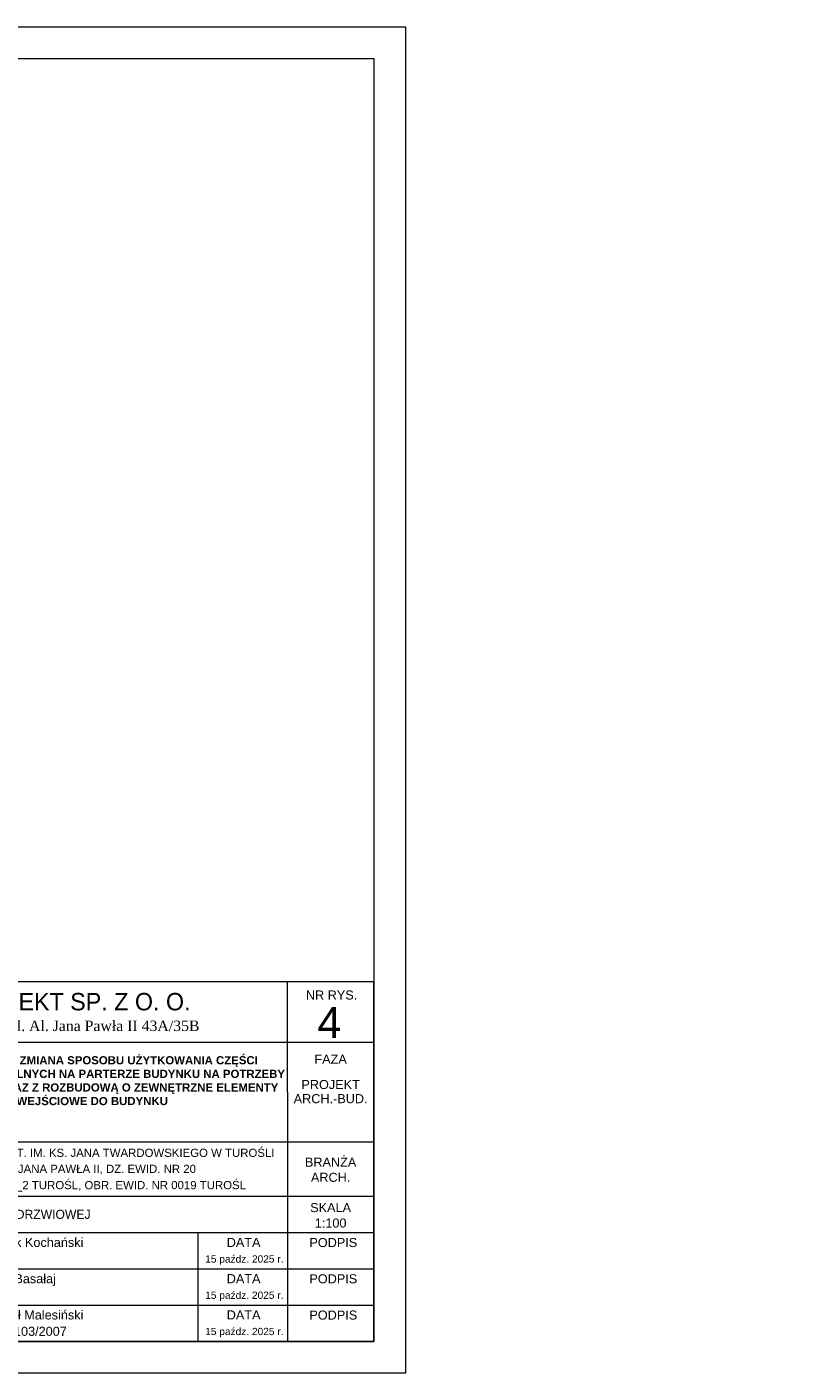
# Model space of a CAD drawing. Header units: millimetres. Extents: x -29624 to 9939, y -6894 to 6495.
# Tile 5 of 243: x -25403 to -23685, y -2314 to 656. Entities that reach past the tile are written whole.
import ezdxf
from ezdxf.enums import TextEntityAlignment as Align

# ---------------------------------------------------------------- set-up
doc = ezdxf.new("R2010")
doc.units = ezdxf.units.MM
doc.header["$MEASUREMENT"] = 0
doc.layers.add('A_opisy', color=81, linetype='Continuous', lineweight=13)
doc.styles.add('st1', font='arial.ttf')
doc.styles.add('STIL16', font='arial.ttf')
doc.styles.add('STIL32', font='times.ttf')
doc.styles.add('STIL32_F', font='framd.ttf')

msp = doc.modelspace()

# ---------------------------------------------------------------- linework, layer by layer
at = {"layer": 'A_opisy'}
for p, q in [((-24828.654, -1694.278), (-24828.654, -1451.033)), ((-25922.274, -1584.278), (-24638.654, -1584.278)), ((-24828.654, -1694.278), (-24828.654, -2244.278)), ((-25922.274, -1804.278), (-24638.654, -1804.278)), ((-25922.274, -1924.278), (-24638.654, -1924.278)), ((-25922.274, -2004.278), (-24638.654, -2004.278)), ((-25026.15, -2004.278), (-25026.15, -2244.278)), ((-25922.274, -2084.278), (-24638.654, -2084.278)), ((-25922.274, -2164.278), (-24638.654, -2164.278))]:
    msp.add_line(p, q, dxfattribs=at)
for points in [[(-28768.654, 655.722), (-24568.654, 655.722), (-24568.654, -2314.278), (-28768.654, -2314.278)], [(-28568.654, 585.722), (-24638.654, 585.722), (-24638.654, -2244.278), (-28568.654, -2244.278)], [(-25922.274, -2244.278), (-24638.654, -2244.278), (-24638.654, -1451.033), (-25922.274, -1451.033)]]:
    msp.add_lwpolyline(points, close=True, dxfattribs=at)

# ---------------------------------------------------------------- texts
for s, height, style, p in [('MJK - PROJEKT SP. Z O. O. ', 38.4, 'STIL32_F', (-25367.834, -1514.034)), ('NR RYS.', 20, 'st1', (-24731.565, -1490.144)), ('4', 68.093, 'st1', (-24736.36, -1574.807)), ('02-464 Warszawa, ul. Al. Jana Pawła II 43A/35B', 23.04, 'STIL32', (-25367.834, -1559.65)), ('DATA', 20, 'st1', (-24925.512, -2035.966)), ('PODPIS', 20, 'st1', (-24727.726, -2036.274)), ('15 paźdz. 2025 r.', 16, 'st1', (-24923.896, -2070.495)), ('DATA', 20, 'st1', (-24925.512, -2115.966)), ('PODPIS', 20, 'st1', (-24727.726, -2116.274)), ('15 paźdz. 2025 r.', 16, 'st1', (-24923.896, -2150.495)), ('DATA', 20, 'st1', (-24925.512, -2195.966)), ('PODPIS', 20, 'st1', (-24727.726, -2196.274)), ('15 paźdz. 2025 r.', 16, 'st1', (-24923.896, -2230.495))]:
    msp.add_text(s, height=height, dxfattribs=dict(at, style=style)).set_placement(p, align=Align.CENTER)
at = {"layer": 'A_opisy', "style": 'st1'}
for s, p in [('FAZA', (-24733.654, -1621.751)), ('PROJEKT', (-24733.654, -1677.633)), ('ARCH.-BUD.', (-24733.654, -1708.822)), ('BRANŻA', (-24733.654, -1848.885)), ('ARCH.', (-24733.654, -1882.331)), ('SKALA', (-24733.654, -1949.169)), ('1:100', (-24733.654, -1983.199))]:
    msp.add_text(s, height=20, dxfattribs=at).set_placement(p, align=Align.MIDDLE_CENTER)
at = {"layer": 'A_opisy'}
for s, height, style, p in [('BUD. SZKOŁY PODST. IM. KS. JANA TWARDOWSKIEGO W TUROŚLI', 18, 'STIL16', (-25670.583, -1837.329)), ('18-525 TUROŚL, UL. JANA PAWŁA II, DZ. EWID. NR 20', 18, 'STIL16', (-25670.583, -1872.663)), ('JEDN. EWID. 200606_2 TUROŚL, OBR. EWID. NR 0019 TUROŚL', 18, 'STIL16', (-25670.583, -1908.54)), ('WYKAZ STOLARKI DRZWIOWEJ', 20, 'STIL32_F', (-25670.257, -1973.986)), ('mgr inż. arch. Marek Kochański', 20, 'st1', (-25670.132, -2035.97)), ('mgr inż. arch. Ewa Basałaj', 20, 'st1', (-25670.132, -2115.97)), ('mgr inż. arch. Paweł Malesiński', 20, 'st1', (-25670.132, -2195.97)), ('upr. nr:  Bł-PdOKK/103/2007', 20, 'st1', (-25671.101, -2232.117))]:
    msp.add_text(s, height=height, dxfattribs=dict(at, style=style)).set_placement(p)
at = {"layer": 'A_opisy', "insert": (-25692.274, -1615.117), "char_height": 17, "attachment_point": 1, "style": 'st1'}
msp.add_mtext_dynamic_manual_height_columns('\\pi68.939;{\\fArial|b1|i0|c238|p34;\\H1.0588x;PRZEBUDOWA I ZMIANA SPOSOBU UŻYTKOWANIA CZĘŚCI \\P\\pi7.3216;POMIESZCZEŃ SZKOLNYCH NA PARTERZE BUDYNKU NA POTRZEBY \\P\\pi22.031;PRZEDSZKOLA WRAZ Z ROZBUDOWĄ O ZEWNĘTRZNE ELEMENTY \\P\\pi265.91;WEJŚCIOWE DO BUDYNKU}', width=863.62032, gutter_width=96.285, heights=[189.161], dxfattribs=at)

doc.saveas('drawing.dxf')
